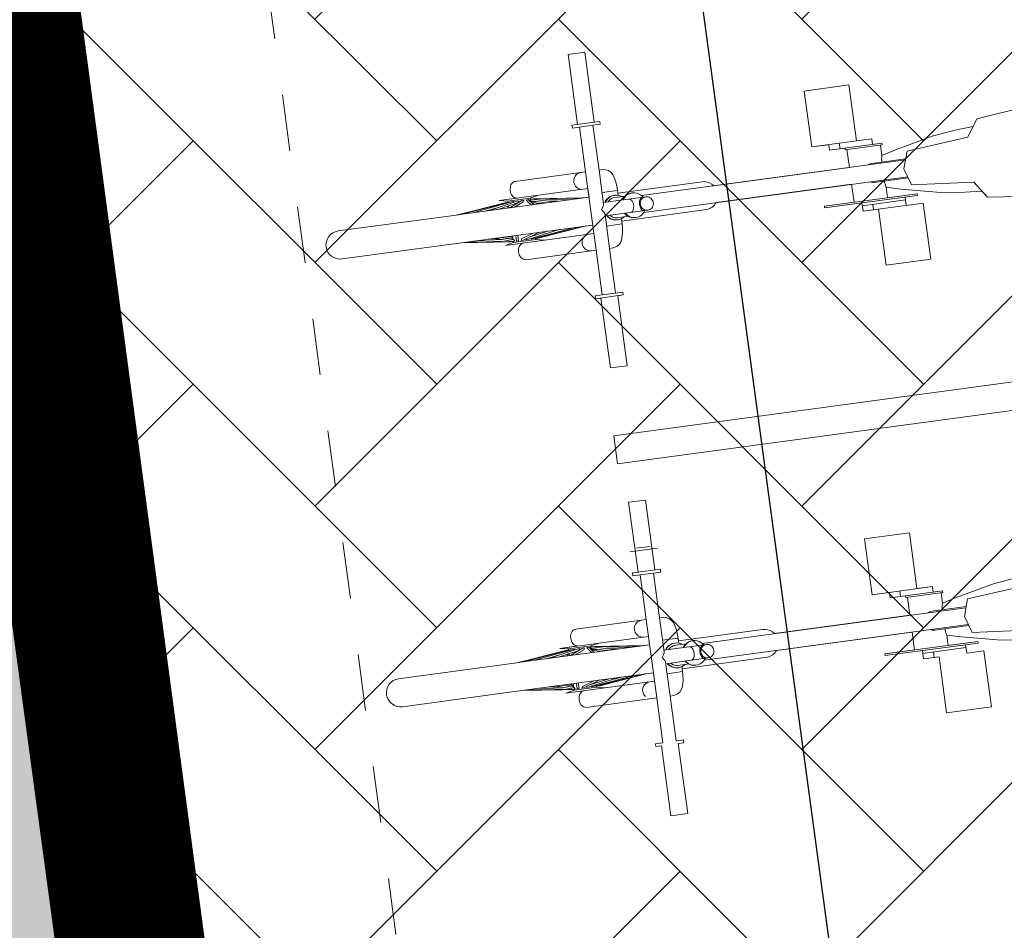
# Model space of a CAD drawing. Header units: metres. Extents: x 737835 to 905050, y 6570742 to 6590316.
# Tile 131 of 256: x 738019.63 to 738021.37, y 6590122.85 to 6590124.46. Entities that reach past the tile are written whole.
import ezdxf

# ---------------------------------------------------------------- set-up
doc = ezdxf.new("R2010")
doc.units = ezdxf.units.M
doc.header["$LTSCALE"] = 0.5
for name, pattern in [('ACAD_ISO10W100', [18, 12, -3, 0, -3]), ('CENTER', [2, 1.25, -0.25, 0.25, -0.25]), ('DASHED', [0.75, 0.5, -0.25])]:
    doc.linetypes.add(name, pattern=pattern)
for name, color, linetype in [('00_jooned', 7, 'Continuous'), ('0_PJ_Hoonestusala', 7, 'CENTER'), ('AR_hoone', 7, 'Continuous'), ('AS_jalgrattad', 252, 'Continuous')]:
    doc.layers.add(name, color=color, linetype=linetype)
for name, color, linetype, lineweight in [('AS_hoone_projekt RG', 2, 'ACAD_ISO10W100', 15), ('AS_mõõdud', 7, 'Continuous', 0), ('AS_sillutiskivi RG', 9, 'Continuous', 0), ('AS_teed', 7, 'Continuous', 13), ('AS_telliskatend RG', 40, 'Continuous', 13), ('TM-vertikaal-181548', 5, 'Continuous', 35)]:
    doc.layers.add(name, color=color, linetype=linetype, lineweight=lineweight)
doc.styles.add('Style-Arial Narrow', font='ARIALN.TTF')
doc.dimstyles.new('ISO-25', dxfattribs={"dimtxt": 2.5, "dimasz": 2.5, "dimexe": 1.25, "dimexo": 0.625, "dimtad": 1, "dimdec": 1, "dimtxsty": 'Standard', "dimcen": 2.5, "dimadec": 0, "dimazin": 0, "dimtfac": 1, "dimtdec": 1, "dimtmove": 0, "dimatfit": 3, "dimfxl": 1, "dimarcsym": 0})

# ---------------------------------------------------------------- blocks, each defined once
blk = doc.blocks.new('A$C6b675ec8')
at = {"layer": 'AS_jalgrattad', "linetype": 'Continuous', "lineweight": 20, "ltscale": 100}
for p, q in [((510.2, 955.2), (460.4, 955.2)), ((497.2, 950.2), (473.3, 950.2)), ((450.4, 857.8), (450.2, 855.2)), ((450.2, 855.2), (450.4, 852.6)), ((451.1, 860.3), (450.4, 857.8)), ((452.2, 862.7), (451.1, 860.3)), ((453.6, 864.9), (452.2, 862.7)), ((455.4, 866.7), (453.6, 864.9)), ((457.5, 868.2), (455.4, 866.7)), ((459.8, 869.3), (457.5, 868.2)), ((462.2, 870), (459.8, 869.3)), ((464.7, 870.2), (462.2, 870)), ((473.3, 730.2), (473.3, 870.2)), ((497.2, 809.4), (497.2, 870.2)), ((875.9, 860.2), (983.4, 860.2)), ((925.3, 860.2), (925.3, 850.2)), ((1152.4, 840.2), (1172.4, 870.2)), ((473.3, 840.2), (315, 840.2)), ((315, 840.2), (330, 837.2)), ((370, 837.2), (330, 837.2)), ((330, 837.2), (330, 835)), ((345.5, 840.4), (347.4, 840.2)), ((385, 840.2), (370, 837.2)), ((370, 837.2), (370, 835.2)), ((450.4, 852.6), (451.1, 850.1)), ((451.1, 850.1), (452.2, 847.7)), ((452.2, 847.7), (453.6, 845.6)), ((453.6, 845.6), (455.4, 843.7)), ((455.4, 843.7), (457.5, 842.2)), ((457.5, 842.2), (459.8, 841.1)), ((459.8, 841.1), (462.2, 840.4)), ((462.2, 840.4), (464.7, 840.2)), ((1000.2, 850.2), (906.5, 850.2)), ((934.2, 847.2), (934.2, 850.2)), ((1000.2, 847.2), (934.2, 847.2)), ((1000.2, 847.2), (1000.2, 850.2)), ((1042.4, 830.2), (1152.4, 840.2)), ((327.1, 835.2), (238.3, 825.2)), ((473.3, 825.2), (238.3, 825.2)), ((331.8, 835.2), (245.7, 825.2)), ((338.3, 835.2), (265.3, 825.2)), ((311.2, 828.3), (288.4, 825.2)), ((292.2, 825.7), (290.2, 825.2)), ((346.3, 835.2), (295.2, 825.2)), ((324.3, 835.2), (295.8, 831.7)), ((347.8, 832.2), (312.1, 825.2)), ((327, 835.2), (324.3, 835.2)), ((324.3, 835.2), (324.4, 834.9)), ((325.7, 835.1), (325.7, 835.2)), ((328.7, 828.5), (326.2, 825.2)), ((327.4, 835.2), (327.1, 835.2)), ((327.1, 835.2), (327.2, 834.7)), ((327.4, 834.7), (327.4, 835.2)), ((327.9, 835.2), (327.4, 835.1)), ((330, 835.2), (327.9, 835.2)), ((327.9, 835.2), (328.1, 834.8)), ((330, 828.7), (330, 825.2)), ((354.8, 835.2), (331.7, 825.2)), ((332.7, 835.2), (331.8, 835.2)), ((332.7, 835.2), (332.6, 834.4)), ((340.3, 835.2), (338.3, 835.2)), ((340.3, 835.2), (340, 834)), ((356.5, 832.2), (340.3, 825.2)), ((349.2, 835.2), (346.3, 835.2)), ((349.2, 835.2), (348, 832.3)), ((358.1, 835.2), (354.8, 835.2)), ((358.1, 835.2), (356.5, 832.2)), ((366.1, 835.2), (362.6, 835.2)), ((364.3, 832.2), (362.6, 835.2)), ((364.3, 832.2), (369.8, 825.2)), ((366.1, 835.2), (373.8, 825.2)), ((372.1, 835.2), (369, 835.2)), ((370.4, 832.2), (369, 835.2)), ((370, 833), (370, 830.2)), ((370, 831.9), (372.7, 831.6)), ((370, 830.9), (381, 829.4)), ((370.4, 832.2), (396.8, 825.2)), ((371.3, 828.5), (387.9, 825.2)), ((372.1, 835.2), (409.8, 825.2)), ((375.7, 835.2), (372.6, 835.2)), ((372.6, 835.1), (372.6, 835.2)), ((373.1, 834.9), (373, 835.2)), ((375.5, 835.2), (438.5, 825.2)), ((375.7, 835.2), (456.5, 825.2)), ((397.2, 828.5), (418.2, 825.2)), ((404.2, 831.7), (461.7, 825.2)), ((407.8, 825.7), (411.6, 825.2)), ((524.9, 830.2), (497.2, 830.2)), ((507.1, 819.3), (510.5, 820.9)), ((507.9, 819.3), (511.3, 820.9)), ((510.5, 820.9), (514.1, 821.9)), ((511.3, 820.9), (514.8, 821.9)), ((514.1, 821.9), (517.8, 822.2)), ((514.8, 821.9), (518.5, 822.2)), ((517.8, 822.2), (518.5, 822.2)), ((518.5, 822.2), (522.2, 821.9)), ((522.2, 821.9), (525.8, 820.9)), ((524.9, 821.1), (524.9, 830.2)), ((525.8, 820.9), (529.2, 819.3)), ((539, 819.3), (542.3, 820.9)), ((539.7, 819.3), (543.1, 820.9)), ((542.3, 820.9), (545.9, 821.9)), ((543.1, 820.9), (546.7, 821.9)), ((545.9, 821.9), (549.6, 822.2)), ((546.7, 821.9), (550.4, 822.2)), ((549.6, 822.2), (550.4, 822.2)), ((550.4, 822.2), (554.1, 821.9)), ((554.1, 821.9), (557.6, 820.9)), ((557.6, 820.9), (561, 819.3)), ((995.5, 819.6), (995.7, 821.4)), ((995.5, 817.8), (995.5, 819.6)), ((995.7, 821.4), (995.9, 823.1)), ((995.9, 823.1), (996.2, 824.6)), ((996.2, 824.6), (996.5, 826)), ((996.5, 826), (996.7, 826.9)), ((996.7, 827), (996.8, 827.1)), ((996.8, 827.1), (997.1, 828.4)), ((997.1, 828.4), (997.2, 828.6)), ((1032.4, 800.2), (1042.4, 830.2)), ((492.2, 800.2), (493.8, 802.3)), ((493.8, 802.3), (495.1, 804.3)), ((495.1, 804.3), (496.2, 806.2)), ((496.2, 806.2), (496.9, 807.9)), ((496.9, 807.9), (497.2, 809.4)), ((497.2, 812.2), (573.2, 812.2)), ((500, 812.2), (501.5, 814.4)), ((500.8, 812.2), (502.3, 814.4)), ((501.5, 814.4), (504.1, 817.1)), ((502.3, 814.4), (504.9, 817.1)), ((504.1, 817.1), (507.1, 819.3)), ((504.9, 817.1), (507.9, 819.3)), ((505.6, 812.2), (507.4, 814)), ((507.4, 814), (509.8, 815.8)), ((509.8, 815.8), (512.6, 817.1)), ((512.6, 817.1), (515.5, 817.9)), ((515.5, 817.9), (518.5, 818.2)), ((518.5, 818.2), (537.5, 818.2)), ((529.2, 819.3), (530.6, 818.2)), ((531.9, 812.2), (533.3, 814.4)), ((532.6, 812.2), (534.1, 814.4)), ((533.3, 814.4), (535.9, 817.1)), ((534.1, 814.4), (536.7, 817.1)), ((535.9, 817.1), (539, 819.3)), ((536.7, 817.1), (539.7, 819.3)), ((542.6, 812.2), (543.8, 812)), ((543.8, 812), (545, 811.5)), ((545, 811.5), (546.1, 810.6)), ((546.1, 810.6), (547, 809.4)), ((547, 809.4), (547.9, 807.9)), ((547.9, 807.9), (548.6, 806.2)), ((548.6, 806.2), (549.1, 804.3)), ((549.1, 804.3), (549.4, 802.3)), ((549.4, 802.3), (549.5, 800.2)), ((560.2, 802.3), (560, 800.2)), ((560.5, 804.3), (560.2, 802.3)), ((561, 806.2), (560.5, 804.3)), ((561, 819.3), (564, 817.1)), ((561.7, 807.9), (561, 806.2)), ((561.6, 800.2), (561.7, 802.3)), ((562.6, 809.4), (561.7, 807.9)), ((561.7, 802.3), (562.3, 804.3)), ((562.3, 804.3), (563.1, 806.2)), ((563.6, 810.6), (562.6, 809.4)), ((563.1, 806.2), (564.3, 807.9)), ((564.8, 811.5), (563.6, 810.6)), ((564, 817.1), (566.7, 814.4)), ((564.3, 807.9), (565.7, 809.4)), ((566, 812), (564.8, 811.5)), ((565.7, 809.4), (567.4, 810.6)), ((565.8, 815.2), (1037.4, 815.2)), ((567.2, 812.2), (566, 812)), ((566.7, 814.4), (568.1, 812.2)), ((567.4, 810.6), (569.2, 811.5)), ((569.2, 811.5), (571.1, 812)), ((571.1, 812), (573.2, 812.2)), ((573.2, 812.2), (575.2, 812)), ((575.2, 812), (577.1, 811.5)), ((577.1, 811.5), (578.9, 810.6)), ((578.9, 810.6), (580.6, 809.4)), ((580.6, 809.4), (582, 807.9)), ((582, 807.9), (583.2, 806.2)), ((583.2, 806.2), (584, 804.3)), ((584, 804.3), (584.6, 802.3)), ((584.6, 802.3), (584.7, 800.2)), ((969.6, 815.2), (971.8, 816.2)), ((971.8, 816.2), (972.2, 816.3)), ((972.7, 816.4), (974.6, 817)), ((974.6, 817), (977.4, 817.2)), ((977.4, 817.2), (1038, 817.2)), ((995.5, 817.2), (995.5, 817.8)), ((493.8, 798.1), (492.2, 800.2)), ((495.1, 796.1), (493.8, 798.1)), ((496.2, 794.2), (495.1, 796.1)), ((496.9, 792.5), (496.2, 794.2)), ((497.2, 791), (496.9, 792.5)), ((497.2, 730.2), (497.2, 791)), ((497.2, 788.2), (573.2, 788.2)), ((501.5, 786.1), (500, 788.2)), ((502.3, 786.1), (500.8, 788.2)), ((504.1, 783.4), (501.5, 786.1)), ((504.9, 783.4), (502.3, 786.1)), ((507.4, 786.4), (505.6, 788.2)), ((509.8, 784.6), (507.4, 786.4)), ((533.3, 786.1), (531.9, 788.2)), ((534.1, 786.1), (532.6, 788.2)), ((535.9, 783.4), (533.3, 786.1)), ((536.7, 783.4), (534.1, 786.1)), ((543.8, 788.4), (542.6, 788.2)), ((545, 788.9), (543.8, 788.4)), ((546.1, 789.8), (545, 788.9)), ((547, 791), (546.1, 789.8)), ((547.9, 792.5), (547, 791)), ((548.6, 794.2), (547.9, 792.5)), ((549.1, 796.1), (548.6, 794.2)), ((549.4, 798.1), (549.1, 796.1)), ((549.5, 800.2), (549.4, 798.1)), ((560, 800.2), (560.2, 798.1)), ((560.2, 798.1), (560.5, 796.1)), ((560.5, 796.1), (561, 794.2)), ((561, 794.2), (561.7, 792.5)), ((561.7, 798.1), (561.6, 800.2)), ((562.3, 796.1), (561.7, 798.1)), ((561.7, 792.5), (562.6, 791)), ((563.1, 794.2), (562.3, 796.1)), ((562.6, 791), (563.6, 789.8)), ((564.3, 792.5), (563.1, 794.2)), ((563.6, 789.8), (564.8, 788.9)), ((566.7, 786.1), (564, 783.4)), ((565.7, 791), (564.3, 792.5)), ((564.8, 788.9), (566, 788.4)), ((567.4, 789.8), (565.7, 791)), ((565.8, 785.2), (1037.4, 785.2)), ((566, 788.4), (567.2, 788.2)), ((568.1, 788.2), (566.7, 786.1)), ((569.2, 788.9), (567.4, 789.8)), ((571.1, 788.4), (569.2, 788.9)), ((573.2, 788.2), (571.1, 788.4)), ((575.2, 788.4), (573.2, 788.2)), ((577.1, 788.9), (575.2, 788.4)), ((578.9, 789.8), (577.1, 788.9)), ((580.6, 791), (578.9, 789.8)), ((582, 792.5), (580.6, 791)), ((583.2, 794.2), (582, 792.5)), ((584, 796.1), (583.2, 794.2)), ((584.6, 798.1), (584, 796.1)), ((584.7, 800.2), (584.6, 798.1)), ((971.8, 784.2), (969.6, 785.2)), ((1042.4, 770.2), (1032.4, 800.2)), ((473.3, 775.2), (238.4, 775.2)), ((309, 767.2), (238.4, 775.2)), ((324, 765.2), (246.9, 775.2)), ((325.1, 765.2), (267.8, 775.2)), ((312.6, 770.7), (286.5, 775.2)), ((296.9, 773.5), (287, 775.2)), ((308.6, 772), (294.9, 773.8)), ((329.2, 765.2), (298.7, 775.2)), ((330.9, 768.2), (309.5, 775.2)), ((330, 771), (314, 773.8)), ((330, 772.7), (322.2, 775.2)), ((330, 769.2), (326.5, 769.7)), ((330, 775.2), (330, 768.5)), ((330.9, 768.2), (332.4, 765.2)), ((335.8, 765.2), (335.8, 775.2)), ((339.2, 765.2), (339.2, 775.2)), ((344.1, 765.2), (345.6, 768.2)), ((345.6, 768.2), (367, 775.2)), ((347.3, 765.2), (377.8, 775.2)), ((353.1, 765.2), (353.9, 767.4)), ((355.7, 765.2), (413, 775.2)), ((358.9, 769), (394.4, 775.2)), ((363.5, 765.2), (440.6, 775.2)), ((369.6, 765.2), (457.3, 775.2)), ((370, 772.7), (370, 771)), ((373.9, 765.2), (461.6, 775.2)), ((386, 773.8), (390.5, 775.2)), ((403.1, 773.5), (416.4, 775.2)), ((405.1, 773.8), (413.5, 775.2)), ((524.9, 770.2), (497.2, 770.2)), ((507.1, 781.2), (504.1, 783.4)), ((507.9, 781.2), (504.9, 783.4)), ((510.5, 779.5), (507.1, 781.2)), ((511.3, 779.5), (507.9, 781.2)), ((512.6, 783.3), (509.8, 784.6)), ((514.1, 778.6), (510.5, 779.5)), ((514.8, 778.6), (511.3, 779.5)), ((515.5, 782.5), (512.6, 783.3)), ((517.8, 778.2), (514.1, 778.6)), ((518.5, 778.2), (514.8, 778.6)), ((518.5, 782.2), (515.5, 782.5)), ((517.8, 778.2), (518.5, 778.2)), ((518.5, 782.2), (537.5, 782.2)), ((522.2, 778.6), (518.5, 778.2)), ((525.8, 779.5), (522.2, 778.6)), ((524.9, 770.2), (524.9, 779.3)), ((529.2, 781.2), (525.8, 779.5)), ((530.6, 782.2), (529.2, 781.2)), ((539, 781.2), (535.9, 783.4)), ((539.7, 781.2), (536.7, 783.4)), ((542.3, 779.5), (539, 781.2)), ((543.1, 779.5), (539.7, 781.2)), ((545.9, 778.6), (542.3, 779.5)), ((546.7, 778.6), (543.1, 779.5)), ((549.6, 778.2), (545.9, 778.6)), ((550.4, 778.2), (546.7, 778.6)), ((549.6, 778.2), (550.4, 778.2)), ((554.1, 778.6), (550.4, 778.2)), ((557.6, 779.5), (554.1, 778.6)), ((561, 781.2), (557.6, 779.5)), ((564, 783.4), (561, 781.2)), ((972.2, 784.1), (971.8, 784.2)), ((974.6, 783.5), (972.7, 784)), ((977.4, 783.2), (974.6, 783.5)), ((977.4, 783.2), (1038, 783.2)), ((995.5, 782.6), (995.5, 783.2)), ((995.5, 780.8), (995.5, 782.6)), ((995.7, 779), (995.5, 780.8)), ((995.9, 777.3), (995.7, 779)), ((996.2, 775.8), (995.9, 777.3)), ((996.5, 774.4), (996.2, 775.8)), ((996.7, 773.5), (996.5, 774.4)), ((997, 772.5), (996.7, 773.5)), ((997.2, 771.8), (997, 772.5)), ((1152.4, 760.2), (1042.4, 770.2)), ((330, 763.2), (315, 760.2)), ((473.3, 760.2), (315, 760.2)), ((327.8, 765.2), (324, 765.2)), ((327.6, 765.8), (327.8, 765.2)), ((328.5, 765.4), (327.6, 765.5)), ((332.4, 765.2), (329.2, 765.2)), ((330, 765.2), (330, 763.2)), ((370, 763.2), (330, 763.2)), ((339.2, 765.2), (335.8, 765.2)), ((347.3, 765.2), (344.1, 765.2)), ((347.4, 760.2), (345.5, 760)), ((355.7, 765.2), (353.1, 765.2)), ((361.7, 765.2), (361.9, 766.3)), ((363.5, 765.2), (361.7, 765.2)), ((369, 765.2), (369, 765.9)), ((369.6, 765.2), (369, 765.2)), ((370, 765.3), (370, 763.2)), ((370.8, 765.2), (370, 765.2)), ((370, 763.2), (385, 760.2)), ((370.8, 765.2), (370.7, 765.4)), ((370.8, 765.2), (371.5, 765.4)), ((372.4, 765.5), (372.2, 765.2)), ((376, 765.2), (372.2, 765.2)), ((373.3, 765.6), (373.3, 765.2)), ((373.9, 765.2), (373.8, 765.7)), ((374.2, 765.3), (374.2, 765.2)), ((376, 765.2), (375.9, 765.4)), ((376, 765.2), (391, 767.2)), ((451.1, 750.3), (450.4, 747.8)), ((452.2, 752.7), (451.1, 750.3)), ((453.6, 754.9), (452.2, 752.7)), ((455.4, 756.7), (453.6, 754.9)), ((457.5, 758.2), (455.4, 756.7)), ((459.8, 759.3), (457.5, 758.2)), ((462.2, 760), (459.8, 759.3)), ((464.7, 760.2), (462.2, 760)), ((1050.2, 753.2), (884.2, 753.2)), ((884.2, 750.2), (884.2, 753.2)), ((1050.2, 750.2), (884.2, 750.2)), ((1050.2, 750.2), (1050.2, 753.2)), ((1172.4, 730.2), (1152.4, 760.2)), ((450.4, 747.8), (450.2, 745.2)), ((450.2, 745.2), (450.4, 742.6)), ((450.4, 742.6), (451.1, 740.1)), ((451.1, 740.1), (452.2, 737.7)), ((452.2, 737.7), (453.6, 735.6)), ((453.6, 735.6), (455.4, 733.7)), ((455.4, 733.7), (457.5, 732.2)), ((950.9, 745.2), (1027.9, 745.2)), ((1058.5, 735.2), (950.9, 735.2)), ((969.7, 745.2), (969.7, 735.2)), ((457.5, 732.2), (459.8, 731.1)), ((459.8, 731.1), (462.2, 730.4)), ((462.2, 730.4), (464.7, 730.2)), ((510.2, 645.2), (460.4, 645.2)), ((497.2, 650.2), (473.3, 650.2)), ((510.2, 192.8), (460.4, 192.8)), ((497.2, 197.8), (473.3, 197.8)), ((510.2, 155.2), (460.4, 155.2)), ((497.2, 150.2), (473.3, 150.2)), ((462.2, 70), (459.8, 69.3)), ((464.7, 70.2), (462.2, 70)), ((473.3, -69.8), (473.3, 70.2)), ((497.2, 9.4), (497.2, 70.2)), ((450.4, 57.8), (450.2, 55.2)), ((450.2, 55.2), (450.4, 52.6)), ((451.1, 60.3), (450.4, 57.8)), ((450.4, 52.6), (451.1, 50.1)), ((452.2, 62.7), (451.1, 60.3)), ((453.6, 64.9), (452.2, 62.7)), ((455.4, 66.7), (453.6, 64.9)), ((457.5, 68.2), (455.4, 66.7)), ((459.8, 69.3), (457.5, 68.2)), ((875.9, 60.2), (983.4, 60.2)), ((925.3, 60.2), (925.3, 50.2)), ((327.1, 35.2), (238.3, 25.2)), ((331.8, 35.2), (245.7, 25.2)), ((338.3, 35.2), (265.3, 25.2)), ((346.3, 35.2), (295.2, 25.2)), ((324.3, 35.2), (295.8, 31.7)), ((473.3, 40.2), (315, 40.2)), ((315, 40.2), (330, 37.2)), ((327, 35.2), (324.3, 35.2)), ((324.3, 35.2), (324.4, 34.9)), ((325.7, 35.1), (325.7, 35.2)), ((327.4, 35.2), (327.1, 35.2)), ((327.1, 35.2), (327.2, 34.7)), ((327.4, 34.7), (327.4, 35.2)), ((327.9, 35.2), (327.4, 35.1)), ((330, 35.2), (327.9, 35.2)), ((327.9, 35.2), (328.1, 34.8)), ((370, 37.2), (330, 37.2)), ((330, 37.2), (330, 35)), ((354.8, 35.2), (331.7, 25.2)), ((332.7, 35.2), (331.8, 35.2)), ((332.7, 35.2), (332.6, 34.4)), ((340.3, 35.2), (338.3, 35.2)), ((340.3, 35.2), (340, 34)), ((345.5, 40.4), (347.4, 40.2)), ((349.2, 35.2), (346.3, 35.2)), ((349.2, 35.2), (348, 32.3)), ((358.1, 35.2), (354.8, 35.2)), ((358.1, 35.2), (356.5, 32.2)), ((366.1, 35.2), (362.6, 35.2)), ((364.3, 32.2), (362.6, 35.2)), ((366.1, 35.2), (373.8, 25.2)), ((372.1, 35.2), (369, 35.2)), ((370.4, 32.2), (369, 35.2)), ((385, 40.2), (370, 37.2)), ((370, 37.2), (370, 35.2)), ((372.1, 35.2), (409.8, 25.2)), ((375.7, 35.2), (372.6, 35.2)), ((372.6, 35.1), (372.6, 35.2)), ((373.1, 34.9), (373, 35.2)), ((375.5, 35.2), (438.5, 25.2)), ((375.7, 35.2), (456.5, 25.2)), ((451.1, 50.1), (452.2, 47.7)), ((452.2, 47.7), (453.6, 45.6)), ((453.6, 45.6), (455.4, 43.7)), ((455.4, 43.7), (457.5, 42.2)), ((457.5, 42.2), (459.8, 41.1)), ((459.8, 41.1), (462.2, 40.4)), ((462.2, 40.4), (464.7, 40.2)), ((1000.2, 50.2), (906.5, 50.2)), ((934.2, 47.2), (934.2, 50.2)), ((1000.2, 47.2), (934.2, 47.2)), ((1000.2, 47.2), (1000.2, 50.2)), ((1042.4, 30.2), (1152.4, 40.2)), ((473.3, 25.2), (238.3, 25.2)), ((311.2, 28.3), (288.4, 25.2)), ((292.2, 25.7), (290.2, 25.2)), ((347.8, 32.2), (312.1, 25.2)), ((328.7, 28.5), (326.2, 25.2)), ((330, 28.7), (330, 25.2)), ((356.5, 32.2), (340.3, 25.2)), ((364.3, 32.2), (369.8, 25.2)), ((370, 33), (370, 30.2)), ((370, 31.9), (372.7, 31.6)), ((370, 30.9), (381, 29.4)), ((370.4, 32.2), (396.8, 25.2)), ((371.3, 28.5), (387.9, 25.2)), ((397.2, 28.5), (418.2, 25.2)), ((404.2, 31.7), (461.7, 25.2)), ((407.8, 25.7), (411.6, 25.2)), ((524.9, 30.2), (497.2, 30.2)), ((504.1, 17.1), (507.1, 19.3)), ((504.9, 17.1), (507.9, 19.3)), ((507.1, 19.3), (510.5, 20.9)), ((507.9, 19.3), (511.3, 20.9)), ((510.5, 20.9), (514.1, 21.9)), ((511.3, 20.9), (514.8, 21.9)), ((512.6, 17.1), (515.5, 17.9)), ((514.1, 21.9), (517.8, 22.2)), ((514.8, 21.9), (518.5, 22.2)), ((515.5, 17.9), (518.5, 18.2)), ((517.8, 22.2), (518.5, 22.2)), ((518.5, 22.2), (522.2, 21.9)), ((518.5, 18.2), (537.5, 18.2)), ((522.2, 21.9), (525.8, 20.9)), ((524.9, 21.1), (524.9, 30.2)), ((525.8, 20.9), (529.2, 19.3)), ((529.2, 19.3), (530.6, 18.2)), ((535.9, 17.1), (539, 19.3)), ((536.7, 17.1), (539.7, 19.3)), ((539, 19.3), (542.3, 20.9)), ((539.7, 19.3), (543.1, 20.9)), ((542.3, 20.9), (545.9, 21.9)), ((543.1, 20.9), (546.7, 21.9)), ((545.9, 21.9), (549.6, 22.2)), ((546.7, 21.9), (550.4, 22.2)), ((549.6, 22.2), (550.4, 22.2)), ((550.4, 22.2), (554.1, 21.9)), ((554.1, 21.9), (557.6, 20.9)), ((557.6, 20.9), (561, 19.3)), ((561, 19.3), (564, 17.1)), ((995.5, 19.6), (995.7, 21.4)), ((995.5, 17.8), (995.5, 19.6)), ((995.5, 17.2), (995.5, 17.8)), ((995.7, 21.4), (995.9, 23.1)), ((995.9, 23.1), (996.2, 24.6)), ((996.2, 24.6), (996.5, 26)), ((996.5, 26), (996.7, 26.9)), ((996.7, 27), (996.8, 27.1)), ((996.8, 27.1), (997.1, 28.4)), ((997.1, 28.4), (997.2, 28.6)), ((1032.4, 0.2), (1042.4, 30.2)), ((492.2, 0.2), (493.8, 2.3)), ((493.8, -1.9), (492.2, 0.2)), ((493.8, 2.3), (495.1, 4.3)), ((495.1, 4.3), (496.2, 6.2)), ((496.2, 6.2), (496.9, 7.9)), ((496.9, 7.9), (497.2, 9.4)), ((497.2, 12.2), (573.2, 12.2)), ((500, 12.2), (501.5, 14.4)), ((500.8, 12.2), (502.3, 14.4)), ((501.5, 14.4), (504.1, 17.1)), ((502.3, 14.4), (504.9, 17.1)), ((505.6, 12.2), (507.4, 14)), ((507.4, 14), (509.8, 15.8)), ((509.8, 15.8), (512.6, 17.1)), ((531.9, 12.2), (533.3, 14.4)), ((532.6, 12.2), (534.1, 14.4)), ((533.3, 14.4), (535.9, 17.1)), ((534.1, 14.4), (536.7, 17.1)), ((542.6, 12.2), (543.8, 12)), ((543.8, 12), (545, 11.5)), ((545, 11.5), (546.1, 10.6)), ((546.1, 10.6), (547, 9.4)), ((547, 9.4), (547.9, 7.9)), ((547.9, 7.9), (548.6, 6.2)), ((548.6, 6.2), (549.1, 4.3)), ((549.1, 4.3), (549.4, 2.3)), ((549.4, 2.3), (549.5, 0.2)), ((549.5, 0.2), (549.4, -1.9)), ((560.2, 2.3), (560, 0.2)), ((560, 0.2), (560.2, -1.9)), ((560.5, 4.3), (560.2, 2.3)), ((561, 6.2), (560.5, 4.3)), ((561.7, 7.9), (561, 6.2)), ((561.6, 0.2), (561.7, 2.3)), ((561.7, -1.9), (561.6, 0.2)), ((562.6, 9.4), (561.7, 7.9)), ((561.7, 2.3), (562.3, 4.3)), ((562.3, 4.3), (563.1, 6.2)), ((563.6, 10.6), (562.6, 9.4)), ((563.1, 6.2), (564.3, 7.9)), ((564.8, 11.5), (563.6, 10.6)), ((564, 17.1), (566.7, 14.4)), ((564.3, 7.9), (565.7, 9.4)), ((566, 12), (564.8, 11.5)), ((565.7, 9.4), (567.4, 10.6)), ((565.8, 15.2), (1037.4, 15.2)), ((567.2, 12.2), (566, 12)), ((566.7, 14.4), (568.1, 12.2)), ((567.4, 10.6), (569.2, 11.5)), ((569.2, 11.5), (571.1, 12)), ((571.1, 12), (573.2, 12.2)), ((573.2, 12.2), (575.2, 12)), ((575.2, 12), (577.1, 11.5)), ((577.1, 11.5), (578.9, 10.6)), ((578.9, 10.6), (580.6, 9.4)), ((580.6, 9.4), (582, 7.9)), ((582, 7.9), (583.2, 6.2)), ((583.2, 6.2), (584, 4.3)), ((584, 4.3), (584.6, 2.3)), ((584.6, 2.3), (584.7, 0.2)), ((584.7, 0.2), (584.6, -1.9)), ((969.6, 15.2), (971.8, 16.2)), ((971.8, 16.2), (972.2, 16.3)), ((972.7, 16.4), (974.6, 17)), ((974.6, 17), (977.4, 17.2)), ((977.4, 17.2), (1038, 17.2)), ((1042.4, -29.8), (1032.4, 0.2)), ((495.1, -3.9), (493.8, -1.9)), ((496.2, -5.8), (495.1, -3.9)), ((496.9, -7.5), (496.2, -5.8)), ((497.2, -9), (496.9, -7.5)), ((497.2, -69.8), (497.2, -9)), ((497.2, -11.8), (573.2, -11.8)), ((501.5, -13.9), (500, -11.8)), ((502.3, -13.9), (500.8, -11.8)), ((504.1, -16.6), (501.5, -13.9)), ((504.9, -16.6), (502.3, -13.9)), ((507.1, -18.8), (504.1, -16.6)), ((507.9, -18.8), (504.9, -16.6)), ((507.4, -13.6), (505.6, -11.8)), ((509.8, -15.4), (507.4, -13.6)), ((512.6, -16.7), (509.8, -15.4)), ((515.5, -17.5), (512.6, -16.7)), ((533.3, -13.9), (531.9, -11.8)), ((534.1, -13.9), (532.6, -11.8)), ((535.9, -16.6), (533.3, -13.9)), ((536.7, -16.6), (534.1, -13.9)), ((539, -18.8), (535.9, -16.6)), ((539.7, -18.8), (536.7, -16.6)), ((543.8, -11.6), (542.6, -11.8)), ((545, -11.1), (543.8, -11.6)), ((546.1, -10.2), (545, -11.1)), ((547, -9), (546.1, -10.2)), ((547.9, -7.5), (547, -9)), ((548.6, -5.8), (547.9, -7.5)), ((549.1, -3.9), (548.6, -5.8)), ((549.4, -1.9), (549.1, -3.9)), ((560.2, -1.9), (560.5, -3.9)), ((560.5, -3.9), (561, -5.8)), ((561, -5.8), (561.7, -7.5)), ((564, -16.6), (561, -18.8)), ((562.3, -3.9), (561.7, -1.9)), ((561.7, -7.5), (562.6, -9)), ((563.1, -5.8), (562.3, -3.9)), ((562.6, -9), (563.6, -10.2)), ((564.3, -7.5), (563.1, -5.8)), ((563.6, -10.2), (564.8, -11.1)), ((566.7, -13.9), (564, -16.6)), ((565.7, -9), (564.3, -7.5)), ((564.8, -11.1), (566, -11.6)), ((567.4, -10.2), (565.7, -9)), ((565.8, -14.8), (1037.4, -14.8)), ((566, -11.6), (567.2, -11.8)), ((568.1, -11.8), (566.7, -13.9)), ((569.2, -11.1), (567.4, -10.2)), ((571.1, -11.6), (569.2, -11.1)), ((573.2, -11.8), (571.1, -11.6)), ((575.2, -11.6), (573.2, -11.8)), ((577.1, -11.1), (575.2, -11.6)), ((578.9, -10.2), (577.1, -11.1)), ((580.6, -9), (578.9, -10.2)), ((582, -7.5), (580.6, -9)), ((583.2, -5.8), (582, -7.5)), ((584, -3.9), (583.2, -5.8)), ((584.6, -1.9), (584, -3.9)), ((971.8, -15.8), (969.6, -14.8)), ((972.2, -15.9), (971.8, -15.8)), ((974.6, -16.5), (972.7, -16)), ((977.4, -16.8), (974.6, -16.5)), ((977.4, -16.8), (1038, -16.8)), ((995.5, -17.4), (995.5, -16.8)), ((995.5, -19.2), (995.5, -17.4)), ((473.3, -24.8), (238.4, -24.8)), ((309, -32.8), (238.4, -24.8)), ((324, -34.8), (246.9, -24.8)), ((325.1, -34.8), (267.8, -24.8)), ((312.6, -29.3), (286.5, -24.8)), ((296.9, -26.5), (287, -24.8)), ((308.6, -28), (294.9, -26.2)), ((329.2, -34.8), (298.7, -24.8)), ((330.9, -31.8), (309.5, -24.8)), ((330, -29), (314, -26.2)), ((330, -27.3), (322.2, -24.8)), ((327.8, -34.8), (324, -34.8)), ((330, -30.8), (326.5, -30.3)), ((327.6, -34.2), (327.8, -34.8)), ((328.5, -34.6), (327.6, -34.5)), ((332.4, -34.8), (329.2, -34.8)), ((330, -24.8), (330, -31.5)), ((330, -34.8), (330, -36.8)), ((330.9, -31.8), (332.4, -34.8)), ((335.8, -34.8), (335.8, -24.8)), ((339.2, -34.8), (335.8, -34.8)), ((339.2, -34.8), (339.2, -24.8)), ((344.1, -34.8), (345.6, -31.8)), ((347.3, -34.8), (344.1, -34.8)), ((345.6, -31.8), (367, -24.8)), ((347.3, -34.8), (377.8, -24.8)), ((353.1, -34.8), (353.9, -32.6)), ((355.7, -34.8), (353.1, -34.8)), ((355.7, -34.8), (413, -24.8)), ((358.9, -31), (394.4, -24.8)), ((361.7, -34.8), (361.9, -33.7)), ((363.5, -34.8), (361.7, -34.8)), ((363.5, -34.8), (440.6, -24.8)), ((369, -34.8), (369, -34.1)), ((369.6, -34.8), (369, -34.8)), ((369.6, -34.8), (457.3, -24.8)), ((370, -27.3), (370, -29)), ((370, -34.7), (370, -36.8)), ((370.8, -34.8), (370, -34.8)), ((370.8, -34.8), (370.7, -34.6)), ((370.8, -34.8), (371.5, -34.6)), ((372.4, -34.5), (372.2, -34.8)), ((376, -34.8), (372.2, -34.8)), ((373.3, -34.4), (373.3, -34.8)), ((373.9, -34.8), (373.8, -34.3)), ((373.9, -34.8), (461.6, -24.8)), ((374.2, -34.7), (374.2, -34.8)), ((376, -34.8), (375.9, -34.6)), ((376, -34.8), (391, -32.8)), ((386, -26.2), (390.5, -24.8)), ((403.1, -26.5), (416.4, -24.8)), ((405.1, -26.2), (413.5, -24.8)), ((524.9, -29.8), (497.2, -29.8)), ((510.5, -20.5), (507.1, -18.8)), ((511.3, -20.5), (507.9, -18.8)), ((514.1, -21.4), (510.5, -20.5)), ((514.8, -21.4), (511.3, -20.5)), ((517.8, -21.8), (514.1, -21.4)), ((518.5, -21.8), (514.8, -21.4)), ((518.5, -17.8), (515.5, -17.5)), ((517.8, -21.8), (518.5, -21.8)), ((518.5, -17.8), (537.5, -17.8)), ((522.2, -21.4), (518.5, -21.8)), ((525.8, -20.5), (522.2, -21.4)), ((524.9, -29.8), (524.9, -20.7)), ((529.2, -18.8), (525.8, -20.5)), ((530.6, -17.8), (529.2, -18.8)), ((542.3, -20.5), (539, -18.8)), ((543.1, -20.5), (539.7, -18.8)), ((545.9, -21.4), (542.3, -20.5)), ((546.7, -21.4), (543.1, -20.5)), ((549.6, -21.8), (545.9, -21.4)), ((550.4, -21.8), (546.7, -21.4)), ((549.6, -21.8), (550.4, -21.8)), ((554.1, -21.4), (550.4, -21.8)), ((557.6, -20.5), (554.1, -21.4)), ((561, -18.8), (557.6, -20.5)), ((995.7, -21), (995.5, -19.2)), ((995.9, -22.7), (995.7, -21)), ((996.2, -24.2), (995.9, -22.7)), ((996.5, -25.6), (996.2, -24.2)), ((996.7, -26.5), (996.5, -25.6)), ((997, -27.5), (996.7, -26.5)), ((997.2, -28.2), (997, -27.5)), ((1152.4, -39.8), (1042.4, -29.8)), ((330, -36.8), (315, -39.8)), ((473.3, -39.8), (315, -39.8)), ((370, -36.8), (330, -36.8)), ((347.4, -39.8), (345.5, -40)), ((370, -36.8), (385, -39.8)), ((450.4, -52.2), (450.2, -54.8)), ((451.1, -49.7), (450.4, -52.2)), ((452.2, -47.3), (451.1, -49.7)), ((453.6, -45.1), (452.2, -47.3)), ((455.4, -43.3), (453.6, -45.1)), ((457.5, -41.8), (455.4, -43.3)), ((459.8, -40.7), (457.5, -41.8)), ((462.2, -40), (459.8, -40.7)), ((464.7, -39.8), (462.2, -40)), ((1050.2, -46.8), (884.2, -46.8)), ((884.2, -49.8), (884.2, -46.8)), ((1050.2, -49.8), (884.2, -49.8)), ((1050.2, -49.8), (1050.2, -46.8)), ((450.2, -54.8), (450.4, -57.4)), ((450.4, -57.4), (451.1, -59.9)), ((451.1, -59.9), (452.2, -62.3)), ((452.2, -62.3), (453.6, -64.4)), ((950.9, -54.8), (1027.9, -54.8)), ((969.7, -54.8), (969.7, -64.8))]:
    blk.add_line(p, q, dxfattribs=at)
at = {"layer": 'AS_jalgrattad', "linetype": 'Continuous', "lineweight": 20, "ltscale": 100, "flags": 128}
for points in [[(1262.4, 720.2), (1172.4, 730.2), (1164.3, 742.4), (1134.1, 744.5), (1091.5, 749.7), (1022.5, 765), (997.2, 771.8), (997.2, 753.2), (1050.2, 753.2), (1050.2, 750.2), (1027.9, 750.2), (1027.9, 735.2), (1058.5, 735.2), (1058.5, 635.2), (978.5, 635.2), (978.5, 735.2), (950.9, 735.2), (950.9, 750.2), (884.2, 750.2), (884.2, 753.2), (937.2, 753.2), (937.2, 785.2), (694.9, 785.2, -0.222487), (677.1, 775.4), (524.9, 775.2), (524.8, 765), (523.8, 754.8), (521.3, 745), (519, 739.7), (515.3, 735.1), (510.2, 731.7), (503.5, 730.2), (497.2, 730.2), (497.2, 650.2), (510.2, 650.2), (510.2, 645.2), (500.2, 645.2), (500.2, 520.2), (470.3, 520.2), (470.3, 645.2), (460.4, 645.2), (460.4, 650.2), (473.3, 650.2), (473.3, 730.2), (347.4, 730.2), (342.8, 731.7), (339, 735.6), (337.1, 740.1), (336.4, 745.2), (337.3, 751), (339, 754.9), (340.4, 756.7), (343.4, 759.1), (345.5, 760), (315, 760.2), (330, 763.2), (330, 765.2), (324, 765.2), (238.4, 775.2), (25.1, 775.2, -0.995646), (24.7, 825.2), (240.4, 825.2), (324.3, 835.2), (330, 835), (330, 837.2), (315, 840.2), (346.5, 840.3), (343.7, 841.1), (341.9, 842.2), (340.4, 843.7), (339, 845.6), (337.9, 847.7), (337.1, 850.1), (336.6, 852.6), (336.4, 855.2), (336.6, 857.8), (337.9, 862.7), (339, 864.9), (340.4, 866.7), (342.8, 868.8), (345.5, 870), (347.4, 870.2), (473.3, 870.2), (473.3, 950.2), (460.4, 950.2), (460.4, 955.2), (470.3, 955.2), (470.3, 1080.2), (500.2, 1080.2), (500.2, 955.2), (510.2, 955.2), (510.2, 950.2), (497.2, 950.2), (497.2, 870.2), (503.5, 870.2), (508.5, 869.3), (513.5, 866.9), (517.7, 862.8), (520.3, 858.4), (522.2, 853.3), (523.9, 845.3), (524.8, 835.5), (524.9, 825.2), (675.3, 825.2), (679.7, 824.8, -0.188008), (694.9, 815.2), (937.2, 815.2), (937.2, 847.2), (934.2, 847.2), (934.2, 850.2), (906.5, 850.2), (906.5, 860.2), (875.9, 860.2), (875.9, 960.2), (955.9, 960.2), (955.9, 860.2), (983.4, 860.2), (983.4, 850.2), (1000.2, 850.2), (1000.2, 847.2), (997.2, 847.2), (997.2, 828.6), (1022.5, 835.4), (1091.5, 850.7), (1134.1, 855.9), (1164.3, 858), (1172.4, 870.2), (1262.4, 880.2)], [(1134.1, -55.5), (1091.5, -50.3), (1022.5, -35), (997.2, -28.2), (997.2, -46.8), (1050.2, -46.8), (1050.2, -49.8), (1027.9, -49.8), (1027.9, -64.8), (1058.5, -64.8), (1058.5, -164.8), (978.5, -164.8), (978.5, -64.8), (950.9, -64.8), (950.9, -49.8), (884.2, -49.8), (884.2, -46.8), (937.2, -46.8), (937.2, -14.8), (694.9, -14.8, -0.222487), (677.1, -24.6), (524.9, -24.8), (524.8, -35), (523.8, -45.2), (521.3, -55), (519, -60.3), (515.3, -64.9), (510.2, -68.3), (503.5, -69.8), (497.2, -69.8), (497.2, -149.8), (510.2, -149.8), (510.2, -154.8), (500.2, -154.8), (500.2, -279.8), (470.3, -279.8), (470.3, -154.8), (460.4, -154.8), (460.4, -149.8), (473.3, -149.8), (473.3, -69.8), (347.4, -69.8), (342.8, -68.3), (339, -64.4), (337.1, -59.9), (336.4, -54.8), (337.3, -49), (339, -45.1), (340.4, -43.3), (343.4, -40.9), (345.5, -40), (315, -39.8), (330, -36.8), (330, -34.8), (324, -34.8), (238.4, -24.8), (25.1, -24.8, -0.995646), (24.7, 25.2), (240.4, 25.2), (324.3, 35.2), (330, 35), (330, 37.2), (315, 40.2), (346.5, 40.3), (343.7, 41.1), (341.9, 42.2), (340.4, 43.7), (339, 45.6), (337.9, 47.7), (337.1, 50.1), (336.6, 52.6), (336.4, 55.2), (336.6, 57.8), (337.9, 62.7), (339, 64.9), (340.4, 66.7), (342.8, 68.8), (345.5, 70), (347.4, 70.2), (473.3, 70.2), (473.3, 150.2), (460.4, 150.2), (460.4, 155.2), (470.3, 155.2), (470.3, 280.2), (500.2, 280.2), (500.2, 155.2), (510.2, 155.2), (510.2, 150.2), (497.2, 150.2), (497.2, 70.2), (503.5, 70.2), (508.5, 69.3), (513.5, 66.9), (517.7, 62.8), (520.3, 58.4), (522.2, 53.3), (523.9, 45.3), (524.8, 35.5), (524.9, 25.2), (675.3, 25.2), (679.7, 24.8, -0.188008), (694.9, 15.2), (937.2, 15.2), (937.2, 47.2), (934.2, 47.2), (934.2, 50.2), (906.5, 50.2), (906.5, 60.2), (875.9, 60.2), (875.9, 160.2), (955.9, 160.2), (955.9, 60.2), (983.4, 60.2), (983.4, 50.2), (1000.2, 50.2), (1000.2, 47.2), (997.2, 47.2), (997.2, 28.6), (1022.5, 35.4), (1091.5, 50.7), (1134.1, 55.9)]]:
    blk.add_lwpolyline(points, format="xyb", dxfattribs=at)
for points in [[(473.3, 825.2), (473.3, 840.2), (385, 840.2), (370, 837.2), (370, 835.2), (375.7, 835.2), (461.7, 825.2)], [(473.3, 760.2), (473.3, 775.2), (459.8, 775.2), (376, 765.2), (370, 765.3), (370, 763.2), (385, 760.2)], [(473.3, 25.2), (473.3, 40.2), (385, 40.2), (370, 37.2), (370, 35.2), (375.7, 35.2), (461.7, 25.2)], [(473.3, -39.8), (473.3, -24.8), (459.8, -24.8), (376, -34.8), (370, -34.7), (370, -36.8), (385, -39.8)]]:
    blk.add_lwpolyline(points, close=True, dxfattribs=at)
blk = doc.blocks.new('*D84')
at = {"layer": 'AS_mõõdud', "color": 0, "lineweight": -2, "transparency": 16777216}
for p, q in [((738003.5864, 6590244.8915), (738005.5275, 6590245.154)), ((738004.6437, 6590244.2272), (738022.8644, 6590109.487)), ((738022.0215, 6590108.5657), (738023.9626, 6590108.8282))]:
    blk.add_line(p, q, dxfattribs=at)
at = {"layer": 'AS_mõõdud', "color": 0, "transparency": 16777216}
for points in [[(738004.7758, 6590244.245), (738004.5116, 6590244.2093), (738004.5365, 6590245.02)], [(738022.9965, 6590109.5048), (738022.7323, 6590109.4691), (738022.9716, 6590108.6942)]]:
    blk.add_solid(points, dxfattribs=at)
at = {"layer": 'Defpoints', "color": 0, "transparency": 16777216}
for p in [(738003.2891, 6590244.8513), (738022.9716, 6590108.6942), (738021.7242, 6590108.5255)]:
    blk.add_point(p, dxfattribs=at)
at = {"layer": 'AS_mõõdud', "color": 0, "transparency": 16777216, "insert": (738014.4882, 6590176.9564), "char_height": 1, "attachment_point": 5, "rotation": 277.7013, "style": 'Style-Arial Narrow'}
blk.add_mtext('{\\fArial Narrow|b0|i0|c186|p39;pikkus }137,6m', dxfattribs=at)
blk = doc.blocks.new('A$C2b1a9425')
at = {"layer": '00_jooned', "color": 252, "linetype": 'DASHED', "lineweight": 20, "flags": 128}
blk.add_lwpolyline([(-38138, -104105), (-38638, -104105), (-38638, -137530), (960, -137530), (960, -104130.2), (400, -104130)], dxfattribs=at)

msp = doc.modelspace()

# ---------------------------------------------------------------- hatches: boundary and pattern name
at = {"layer": 'AS_hoone_projekt RG', "linetype": 'ByBlock', "ltscale": 0.1}
h = msp.add_hatch(color=256, dxfattribs=at)
h.dxf.hatch_style = 1
h.paths.add_polyline_path([(737979.074, 6590135.9556), (737983.4831, 6590103.3519), (738021.7249, 6590108.5239), (738017.3159, 6590141.1271)])
h.paths.add_polyline_path([(737989.6467, 6590106.414), (737985.93, 6590133.8978), (738010.7576, 6590137.2553), (738014.4743, 6590109.7715)], flags=16)
at = {"layer": 'AS_sillutiskivi RG'}
h = msp.add_hatch(dxfattribs=at)
h.set_pattern_fill('AR-HBONE', color=256, scale=0.003)
edge = h.paths.add_edge_path()
edge.add_line((737983.4831, 6590103.3519), (737979.074, 6590135.9556))
edge.add_line((737979.074, 6590135.9556), (737979.0869, 6590135.9573))
edge.add_line((737979.0869, 6590135.9573), (737977.7842, 6590145.5906))
edge.add_line((737977.7842, 6590145.5906), (737983.7885, 6590146.4026))
edge.add_line((737983.7885, 6590146.4026), (737980.9769, 6590167.179))
edge.add_line((737980.9769, 6590167.179), (737978.9903, 6590166.9411))
edge.add_line((737978.9903, 6590166.9411), (737980.2469, 6590157.6495))
edge.add_arc((737977.2676, 6590157.2476), 3.0062, -31.36, 7.6818, ccw=False)
edge.add_line((737979.8347, 6590155.6832), (737976.8189, 6590150.4909))
edge.add_arc((737975.5218, 6590151.2442), 1.5, 187.7015, 329.851, ccw=False)
edge.add_line((737974.0353, 6590151.0432), (737972.7645, 6590160.4403))
edge.add_arc((737975.7375, 6590160.8423), 3, 149.5332, 187.7015, ccw=False)
edge.add_line((737973.1517, 6590162.3635), (737976.1705, 6590167.4952))
edge.add_arc((737977.4787, 6590166.7004), 1.5307, 9.0476, 148.7195, ccw=False)
edge.add_line((737978.9903, 6590166.9411), (737980.9769, 6590167.179))
edge.add_line((737980.9769, 6590167.179), (737979.0776, 6590181.2231))
edge.add_line((737979.0776, 6590181.2231), (737976.4692, 6590180.88))
edge.add_arc((737961.7924, 6590184.6366), 15.15, 329.53325, 345.64327, ccw=False)
edge.add_line((737974.8505, 6590176.955), (737968.8776, 6590166.797))
edge.add_line((737968.8776, 6590166.797), (737971.5396, 6590147.1121))
edge.add_arc((737968.5667, 6590146.7101), 3, -30.149, 7.7015, ccw=False)
edge.add_line((737971.1608, 6590145.2033), (737965.9949, 6590136.3091))
edge.add_line((737965.9949, 6590136.3091), (737966.6562, 6590131.4747))
edge.add_line((737966.6562, 6590131.4747), (737973.9909, 6590124.2812))
edge.add_arc((737971.8903, 6590122.1394), 3, 7.7059, 45.5564, ccw=False)
edge.add_line((737974.8632, 6590122.5417), (737975.8293, 6590115.3976))
edge.add_arc((737969.8834, 6590114.5935), 6, -30.46675, 7.7015, ccw=False)
edge.add_line((737975.055, 6590111.5513), (737970.4519, 6590103.7279))
edge.add_line((737970.4519, 6590103.7279), (737963.3687, 6590102.7698))
edge.add_line((737963.3687, 6590102.7698), (737963.4853, 6590101.9036))
edge.add_line((737963.4853, 6590101.9036), (737964.26, 6590096.15))
edge.add_line((737964.26, 6590096.15), (737968.0449, 6590096.6769))
edge.add_line((737968.0449, 6590096.6769), (738030.6108, 6590105.3769))
edge.add_line((738030.6108, 6590105.3769), (738029.7403, 6590111.6835))
edge.add_arc((738027.7647, 6590111.4207), 1.993, -82.4541, 7.5781, ccw=False)
edge.add_line((738028.0265, 6590109.445), (738027.6517, 6590109.3943))
edge.add_line((738027.6517, 6590109.3943), (738021.7249, 6590108.5239))
edge.add_line((738021.7249, 6590108.5239), (737983.4831, 6590103.3519))
edge = h.paths.add_edge_path(flags=16)
edge.add_arc((737977.2594, 6590103.7308), 2.25, 0, 360)
h = msp.add_hatch(dxfattribs=at)
h.set_pattern_fill('AR-HBONE', color=256, scale=0.003)
edge = h.paths.add_edge_path()
edge.add_line((738017.2914, 6590141.2937), (738023.7939, 6590142.173))
edge.add_arc((738023.526, 6590144.155), 2, 277.6998, 366.5438)
edge.add_line((738025.5129, 6590144.3829), (738026.4036, 6590137.468))
edge.add_arc((738024.4201, 6590137.2122), 2, 7.3479, 97.6998)
edge.add_line((738024.1521, 6590139.1942), (738023.6314, 6590139.1238))
edge.add_arc((738023.8994, 6590137.1418), 2, 97.6998, 187.7015)
edge.add_line((738021.9174, 6590136.8738), (738025.4017, 6590111.1082))
edge.add_arc((738027.3837, 6590111.3763), 2, 187.7015, 277.7015)
edge.add_line((738027.6517, 6590109.3943), (738021.7251, 6590108.5229))
edge.add_line((738021.7251, 6590108.5229), (738017.6954, 6590138.3207))
edge.add_line((738017.6954, 6590138.3207), (738017.2914, 6590141.2937))
edge = h.paths.add_edge_path(flags=16)
edge.add_line((738017.9469, 6590140.3682), (738024.1521, 6590139.1942))
edge.add_line((738024.1521, 6590139.1942), (738025.2427, 6590139.3107))
at = {"layer": 'AS_telliskatend RG'}
h = msp.add_hatch(dxfattribs=at)
h.set_pattern_fill('AR-HBONE', color=256, scale=0.003)
h.paths.add_polyline_path([(737989.8462, 6590126.9891), (737989.8462, 6590113.4691), (738003.3657, 6590113.4691), (738003.3657, 6590126.9891)], flags=16)
h.paths.add_polyline_path([(738008.526, 6590113.552), (738010.126, 6590113.552), (738010.126, 6590111.952), (738008.526, 6590111.952)], flags=16)
h.paths.add_polyline_path([(737979.074, 6590135.9556), (738017.3139, 6590141.1268), (738021.7249, 6590108.5239), (737983.4831, 6590103.3519)])

# ---------------------------------------------------------------- linework, layer by layer
at = {"layer": '0_PJ_Hoonestusala', "linetype": 'CENTER', "lineweight": 30, "ltscale": 5, "const_width": 0.2, "flags": 128}
msp.add_lwpolyline([(738014.127, 6590165.7045), (738005.1875, 6590232.0378), (738004.0944, 6590240.65), (737999.6747, 6590279.3248), (737982.5267, 6590250.4249), (737984.3133, 6590237.2777), (737968.3303, 6590234.7146), (737969.5783, 6590226.1245), (737976.121, 6590178.894), (737959.7401, 6590176.8761), (737949.921, 6590175.4814), (737951.2483, 6590165.5226), (737958.9989, 6590104.1434), (737965.0695, 6590104.9671), (737966.1381, 6590097.2409), (737988.0816, 6590100.3754), (738022.2078, 6590105.2102)], close=True, dxfattribs=at)
at = {"layer": 'AS_jalgrattad', "color": 7, "linetype": 'Continuous', "lineweight": 20, "ltscale": 100}
msp.add_lwpolyline([(738020.6794, 6590123.7211), (738020.6861, 6590123.6716), (738021.6771, 6590123.8056), (738021.6704, 6590123.8551), (738020.6794, 6590123.7211)], dxfattribs=at)
at = {"layer": 'AS_teed'}
msp.add_lwpolyline([(737979.074, 6590135.9556), (738017.3139, 6590141.1268), (738021.7249, 6590108.5239), (737983.4831, 6590103.3519)], close=True, dxfattribs=at)

# ---------------------------------------------------------------- block references
at = {"layer": 'AS_jalgrattad', "xscale": 0.001, "yscale": 0.001, "zscale": 0.001, "rotation": 7.701504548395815}
msp.add_blockref('A$C6b675ec8', (738020.2773, 6590123.2626), dxfattribs=at)

# ---------------------------------------------------------------- dimensions: what is measured, and where the dimension line sits
at = {"layer": 'AS_mõõdud'}
dim = msp.add_aligned_dim(p1=(738003.2891, 6590244.8513), p2=(738021.7242, 6590108.5255), distance=1.2588, text='{\\fArial Narrow|b0|i0|c186|p39;pikkus }<>m', dimstyle='ISO-25', override={"dimtxt": 1, "dimasz": 0.8, "dimexe": 1, "dimexo": 0.3, "dimgap": 0.1, "dimtxsty": 'Style-Arial Narrow', "dimtmove": 1}, dxfattribs=at)
dim.commit()
dim.dimension.update_dxf_attribs({"geometry": '*D84', "text_midpoint": (738014.4882, 6590176.9564)})

# ---------------------------------------------------------------- next in the draw order: block references
at = {"layer": 'AR_hoone', "linetype": 'ByBlock', "lineweight": 30, "ltscale": 0.1, "xscale": 0.0009999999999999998, "yscale": 0.0009999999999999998, "zscale": 0.0009999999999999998, "rotation": 7.701504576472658}
msp.add_blockref('A$C2b1a9425', (738002.9054, 6590244.2562), dxfattribs=at)

# ---------------------------------------------------------------- next in the draw order: linework, layer by layer
at = {"layer": 'AR_hoone', "linetype": 'ByBlock', "lineweight": 30, "ltscale": 0.1, "const_width": 0.2}
msp.add_lwpolyline([(737979.074, 6590135.9556), (737983.4831, 6590103.3519), (738021.7249, 6590108.5239), (738017.3159, 6590141.1271)], close=True, dxfattribs=at)
at = {"layer": 'TM-vertikaal-181548', "color": 151, "linetype": 'Continuous', "lineweight": 9, "elevation": 31.1, "flags": 128}
msp.add_lwpolyline([(738018.1511, 6590135.0297), (738019.0333, 6590127.8181), (738019.0375, 6590127.7874), (738021.4161, 6590110.5651)], dxfattribs=at)

doc.saveas('drawing.dxf')
